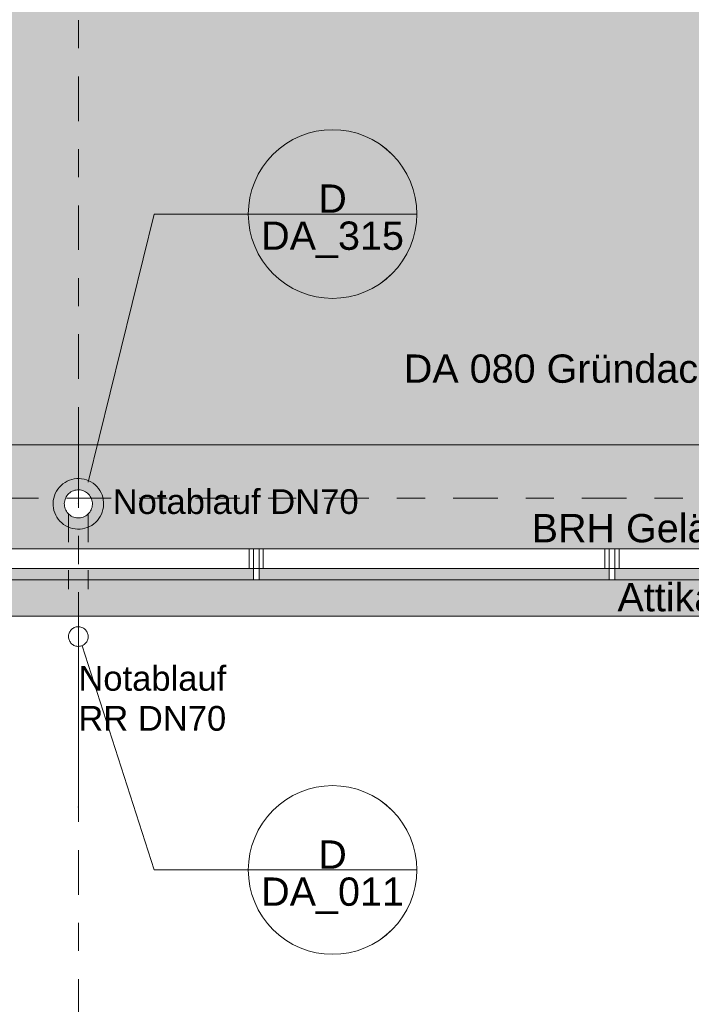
# Model space of a CAD drawing. Header units: metres. Extents: x -180 to 4, y -47 to 4.
# Tile 86 of 256: x -137.63 to -135.24, y -41.25 to -37.74. Entities that reach past the tile are written whole.
import ezdxf

# ---------------------------------------------------------------- set-up
doc = ezdxf.new("R2010")
doc.units = ezdxf.units.M
doc.header["$LTSCALE"] = 0.05
doc.header["$PDMODE"] = 1
doc.header["$PDSIZE"] = -2
doc.linetypes.add('Linienart-50', pattern=[2.116531, 1.058062, -1.058469])
doc.linetypes.add('Linienart-53', pattern=[5.291531, 3.175, -1.058062, 0.352704, -0.705764])
doc.layers.get('0').update_dxf_attribs({"lineweight": 25})
for name, color, linetype, lineweight, true_color in [('30 -36 Dächer- 3 Dachbeläge', 7, 'Continuous', 15, 0x9999ff), ('30 -36 Dächer- 3 Dachbeläge Gründach', 250, 'Continuous', 9, 0x333333), ('30 -36 Dächer- 4 Dachbekleidungen', 7, 'Continuous', 9, 0xccccff), ('40 -41 Abwasser_Wasser_Gas- 1 Abwasser + sanitäre Anlagen', 7, 'Continuous', 9, 0xff6633), ('70 -72 Beschriftung- 1 Beschriftung allgemein', 7, 'Continuous', 9, 0xff6633), ('70 -72 Beschriftung- 7 Detailverweise', 7, 'Continuous', 9, 0x00dd00), ('70 -76 Bemaßung- 2 Allgemein', 7, 'Continuous', 5, 0x6666cc)]:
    doc.layers.add(name, color=color, linetype=linetype, lineweight=lineweight, true_color=true_color)
for name, color, linetype, lineweight in [('40 -41 Abwasser_Wasser_Gas- 2 Wasser-1', 7, 'Continuous', 15), ('60- 61 allgemeine Ausstattung- 4 Terrassen', 7, 'Continuous', 9), ('70 -71 Achsen- 1 Gebäudeachsen', 7, 'Linienart-53', 18), ('Keine', 7, 'Continuous', 9)]:
    doc.layers.add(name, color=color, linetype=linetype, lineweight=lineweight)
doc.styles.add('Arial', font='arial.ttf')
doc.dimstyles.new('k+k_klein', dxfattribs={"dimtxt": 0.075516, "dimasz": 0.05302, "dimexe": 0.05, "dimexo": 0.15, "dimgap": 0.005, "dimtad": 1, "dimdec": 3, "dimtxsty": 'Arial', "dimblk": 'VW_SLASH-2', "dimblk1": 'VW_SLASH-2', "dimblk2": 'VW_SLASH-2', "dimcen": 0, "dimdle": 0.025, "dimadec": 3, "dimazin": 0, "dimtfac": 0.75, "dimtdec": 3, "dimtix": 1, "dimtmove": 0, "dimatfit": 0, "dimldrblk": 'VW_FILLEDARROW', "dimfxl": 0.1, "dimfxlon": 1, "dimfrac": 2, "dimtolj": 1, "dimarcsym": 0})

# ---------------------------------------------------------------- blocks, each defined once
blk = doc.blocks.new('Gruppe-62')
at = {"layer": '70 -72 Beschriftung- 1 Beschriftung allgemein', "insert": (-137.421, -40.0436), "char_height": 0.0881, "attachment_point": 1, "line_spacing_factor": 0.969685, "style": 'Arial'}
blk.add_mtext('Notablauf\\PRR DN70', dxfattribs=at)
at = {"color": 255}
blk.add_wipeout([(-137.3907, -39.9215), (-137.3891, -39.9246), (-137.3879, -39.9278), (-137.3869, -39.9311), (-137.3863, -39.9345), (-137.386, -39.9379), (-137.3861, -39.9413), (-137.3865, -39.9447), (-137.3872, -39.9481), (-137.3882, -39.9514), (-137.3896, -39.9545), (-137.3913, -39.9575), (-137.3932, -39.9603), (-137.3955, -39.963), (-137.3979, -39.9653), (-137.4006, -39.9675), (-137.4035, -39.9693), (-137.4066, -39.9709), (-137.4097, -39.9722), (-137.4131, -39.9731), (-137.4164, -39.9737), (-137.4199, -39.974), (-137.4233, -39.974), (-137.4267, -39.9736), (-137.4301, -39.9728), (-137.4333, -39.9718), (-137.4365, -39.9704), (-137.4395, -39.9688), (-137.4423, -39.9668), (-137.4449, -39.9646), (-137.4473, -39.9621), (-137.4494, -39.9594), (-137.4513, -39.9565), (-137.4529, -39.9535), (-137.4541, -39.9503), (-137.4551, -39.947), (-137.4557, -39.9436), (-137.456, -39.9402), (-137.4559, -39.9367), (-137.4555, -39.9333), (-137.4548, -39.93), (-137.4538, -39.9267), (-137.4524, -39.9236), (-137.4507, -39.9206), (-137.4488, -39.9177), (-137.4465, -39.9151), (-137.4441, -39.9127), (-137.4414, -39.9106), (-137.4385, -39.9087), (-137.4354, -39.9072), (-137.4323, -39.9059), (-137.4289, -39.9049), (-137.4256, -39.9043), (-137.4221, -39.9041), (-137.4187, -39.9041), (-137.4153, -39.9045), (-137.4119, -39.9052), (-137.4087, -39.9063), (-137.4055, -39.9076), (-137.4025, -39.9093), (-137.3997, -39.9113), (-137.3971, -39.9135), (-137.3947, -39.916), (-137.3926, -39.9186)], dxfattribs=at).dxf.layer = '40 -41 Abwasser_Wasser_Gas- 2 Wasser-1'
at = {"layer": '40 -41 Abwasser_Wasser_Gas- 2 Wasser-1'}
blk.add_line((-137.421, -39.939), (-137.421, -40.131), dxfattribs=at)
at = {"layer": '40 -41 Abwasser_Wasser_Gas- 2 Wasser-1', "flags": 128}
blk.add_lwpolyline([(-137.3907, -39.9215), (-137.3891, -39.9246), (-137.3879, -39.9278), (-137.3869, -39.9311), (-137.3863, -39.9345), (-137.386, -39.9379), (-137.3861, -39.9413), (-137.3865, -39.9447), (-137.3872, -39.9481), (-137.3882, -39.9514), (-137.3896, -39.9545), (-137.3913, -39.9575), (-137.3932, -39.9603), (-137.3955, -39.963), (-137.3979, -39.9653), (-137.4006, -39.9675), (-137.4035, -39.9693), (-137.4066, -39.9709), (-137.4097, -39.9722), (-137.4131, -39.9731), (-137.4164, -39.9737), (-137.4199, -39.974), (-137.4233, -39.974), (-137.4267, -39.9736), (-137.4301, -39.9728), (-137.4333, -39.9718), (-137.4365, -39.9704), (-137.4395, -39.9688), (-137.4423, -39.9668), (-137.4449, -39.9646), (-137.4473, -39.9621), (-137.4494, -39.9594), (-137.4513, -39.9565), (-137.4529, -39.9535), (-137.4541, -39.9503), (-137.4551, -39.947), (-137.4557, -39.9436), (-137.456, -39.9402), (-137.4559, -39.9367), (-137.4555, -39.9333), (-137.4548, -39.93), (-137.4538, -39.9267), (-137.4524, -39.9236), (-137.4507, -39.9206), (-137.4488, -39.9177), (-137.4465, -39.9151), (-137.4441, -39.9127), (-137.4414, -39.9106), (-137.4385, -39.9087), (-137.4354, -39.9072), (-137.4323, -39.9059), (-137.4289, -39.9049), (-137.4256, -39.9043), (-137.4221, -39.9041), (-137.4187, -39.9041), (-137.4153, -39.9045), (-137.4119, -39.9052), (-137.4087, -39.9063), (-137.4055, -39.9076), (-137.4025, -39.9093), (-137.3997, -39.9113), (-137.3971, -39.9135), (-137.3947, -39.916), (-137.3926, -39.9186)], close=True, dxfattribs=at)
blk = doc.blocks.new('Gruppe-66')
at = {"layer": '70 -72 Beschriftung- 1 Beschriftung allgemein', "linetype": 'Continuous', "lineweight": 0}
blk.add_hatch(color=30, dxfattribs=at).paths.add_polyline_path([(-137.4201, -40.5453), (-137.421, -40.5485), (-137.4219, -40.5453)])
at = {"layer": '70 -72 Beschriftung- 1 Beschriftung allgemein', "lineweight": 5, "flags": 128}
blk.add_lwpolyline([(-137.4201, -40.5453), (-137.421, -40.5485), (-137.4219, -40.5453)], close=True, dxfattribs=at)
at = {"layer": '40 -41 Abwasser_Wasser_Gas- 2 Wasser-1', "color": 7}
blk.add_blockref('Gruppe-62', (0, 0), dxfattribs=at)
at = {"layer": '70 -72 Beschriftung- 1 Beschriftung allgemein'}
blk.add_line((-137.421, -39.939), (-137.421, -40.5485), dxfattribs=at)
blk = doc.blocks.new('Gruppe-67')
at = {"layer": '70 -72 Beschriftung- 1 Beschriftung allgemein', "color": 7}
blk.add_blockref('Gruppe-66', (0, 0), dxfattribs=at)
blk = doc.blocks.new('Gruppe-815')
at = {"layer": '70 -72 Beschriftung- 1 Beschriftung allgemein', "insert": (-137.2988, -39.4148), "char_height": 0.088103, "attachment_point": 1, "line_spacing_factor": 0.969685, "style": 'Arial'}
blk.add_mtext('Notablauf DN70', dxfattribs=at)
at = {"color": 255}
blk.add_wipeout([(-137.3777, -39.492), (-137.3804, -39.4962), (-137.3834, -39.5), (-137.3868, -39.5035), (-137.3906, -39.5067), (-137.3946, -39.5095), (-137.3989, -39.5119), (-137.4034, -39.5138), (-137.4081, -39.5153), (-137.4129, -39.5164), (-137.4177, -39.5169), (-137.4226, -39.517), (-137.4275, -39.5166), (-137.4324, -39.5157), (-137.4371, -39.5144), (-137.4416, -39.5126), (-137.446, -39.5103), (-137.4501, -39.5077), (-137.454, -39.5046), (-137.4575, -39.5012), (-137.4607, -39.4975), (-137.4635, -39.4934), (-137.4658, -39.4892), (-137.4678, -39.4847), (-137.4693, -39.48), (-137.4703, -39.4752), (-137.4709, -39.4703), (-137.471, -39.4654), (-137.4706, -39.4605), (-137.4697, -39.4557), (-137.4683, -39.451), (-137.4665, -39.4464), (-137.4643, -39.442), (-137.4616, -39.4379), (-137.4586, -39.4341), (-137.4552, -39.4305), (-137.4514, -39.4274), (-137.4474, -39.4246), (-137.4431, -39.4222), (-137.4386, -39.4202), (-137.4339, -39.4187), (-137.4291, -39.4177), (-137.4243, -39.4171), (-137.4194, -39.4171), (-137.4145, -39.4175), (-137.4096, -39.4183), (-137.4049, -39.4197), (-137.4004, -39.4215), (-137.396, -39.4237), (-137.3919, -39.4264), (-137.388, -39.4294), (-137.3845, -39.4329), (-137.3813, -39.4366), (-137.3785, -39.4406), (-137.3762, -39.4449), (-137.3742, -39.4494), (-137.3727, -39.4541), (-137.3717, -39.4589), (-137.3711, -39.4638), (-137.371, -39.4687), (-137.3714, -39.4736), (-137.3723, -39.4784), (-137.3737, -39.4831), (-137.3755, -39.4877)], dxfattribs=at).dxf.layer = '40 -41 Abwasser_Wasser_Gas- 2 Wasser-1'
at = {"layer": '40 -41 Abwasser_Wasser_Gas- 1 Abwasser + sanitäre Anlagen', "linetype": 'Continuous', "lineweight": 0}
blk.add_hatch(color=30, dxfattribs=at).paths.add_polyline_path([(-137.4202, -39.464), (-137.421, -39.467), (-137.4218, -39.464)])
at = {"layer": '40 -41 Abwasser_Wasser_Gas- 1 Abwasser + sanitäre Anlagen', "linetype": 'Linienart-50'}
for p, q in [((-137.421, -39.2126), (-137.421, -39.467)), ((-137.456, -39.5027), (-137.456, -39.7704)), ((-137.386, -39.5027), (-137.386, -39.7704))]:
    blk.add_line(p, q, dxfattribs=at)
at = {"layer": '40 -41 Abwasser_Wasser_Gas- 1 Abwasser + sanitäre Anlagen', "lineweight": 5, "flags": 128}
blk.add_lwpolyline([(-137.4202, -39.464), (-137.421, -39.467), (-137.4218, -39.464)], close=True, dxfattribs=at)
at = {"layer": '40 -41 Abwasser_Wasser_Gas- 2 Wasser-1'}
blk.add_line((-137.421, -39.467), (-137.421, -39.275), dxfattribs=at)
at = {"layer": '40 -41 Abwasser_Wasser_Gas- 2 Wasser-1', "flags": 128}
for points in [[(-137.3431, -39.512), (-137.3478, -39.5195), (-137.3533, -39.5264), (-137.3595, -39.5327), (-137.3662, -39.5384), (-137.3735, -39.5435), (-137.3812, -39.5478), (-137.3893, -39.5513), (-137.3977, -39.554), (-137.4063, -39.5558), (-137.4151, -39.5568), (-137.4239, -39.557), (-137.4327, -39.5563), (-137.4414, -39.5547), (-137.4499, -39.5523), (-137.4581, -39.549), (-137.466, -39.545), (-137.4734, -39.5402), (-137.4803, -39.5347), (-137.4867, -39.5286), (-137.4924, -39.5218), (-137.4974, -39.5146), (-137.5017, -39.5068), (-137.5052, -39.4987), (-137.5079, -39.4903), (-137.5098, -39.4817), (-137.5108, -39.4729), (-137.511, -39.4641), (-137.5102, -39.4553), (-137.5086, -39.4466), (-137.5062, -39.4381), (-137.503, -39.4299), (-137.4989, -39.422), (-137.4942, -39.4146), (-137.4887, -39.4077), (-137.4825, -39.4014), (-137.4758, -39.3956), (-137.4685, -39.3906), (-137.4608, -39.3863), (-137.4527, -39.3828), (-137.4443, -39.3801), (-137.4357, -39.3782), (-137.4269, -39.3772), (-137.4181, -39.3771), (-137.4093, -39.3778), (-137.4006, -39.3794), (-137.3921, -39.3818), (-137.3839, -39.3851), (-137.376, -39.3891), (-137.3686, -39.3939), (-137.3617, -39.3994), (-137.3553, -39.4055), (-137.3496, -39.4123), (-137.3446, -39.4195), (-137.3403, -39.4272), (-137.3368, -39.4353), (-137.3341, -39.4437), (-137.3322, -39.4524), (-137.3312, -39.4612), (-137.331, -39.47), (-137.3318, -39.4788), (-137.3334, -39.4875), (-137.3358, -39.496), (-137.339, -39.5042)], [(-137.3777, -39.492), (-137.3804, -39.4962), (-137.3834, -39.5), (-137.3868, -39.5035), (-137.3906, -39.5067), (-137.3946, -39.5095), (-137.3989, -39.5119), (-137.4034, -39.5138), (-137.4081, -39.5153), (-137.4129, -39.5164), (-137.4177, -39.5169), (-137.4226, -39.517), (-137.4275, -39.5166), (-137.4324, -39.5157), (-137.4371, -39.5144), (-137.4416, -39.5126), (-137.446, -39.5103), (-137.4501, -39.5077), (-137.454, -39.5046), (-137.4575, -39.5012), (-137.4607, -39.4975), (-137.4635, -39.4934), (-137.4658, -39.4892), (-137.4678, -39.4847), (-137.4693, -39.48), (-137.4703, -39.4752), (-137.4709, -39.4703), (-137.471, -39.4654), (-137.4706, -39.4605), (-137.4697, -39.4557), (-137.4683, -39.451), (-137.4665, -39.4464), (-137.4643, -39.442), (-137.4616, -39.4379), (-137.4586, -39.4341), (-137.4552, -39.4305), (-137.4514, -39.4274), (-137.4474, -39.4246), (-137.4431, -39.4222), (-137.4386, -39.4202), (-137.4339, -39.4187), (-137.4291, -39.4177), (-137.4243, -39.4171), (-137.4194, -39.4171), (-137.4145, -39.4175), (-137.4096, -39.4183), (-137.4049, -39.4197), (-137.4004, -39.4215), (-137.396, -39.4237), (-137.3919, -39.4264), (-137.388, -39.4294), (-137.3845, -39.4329), (-137.3813, -39.4366), (-137.3785, -39.4406), (-137.3762, -39.4449), (-137.3742, -39.4494), (-137.3727, -39.4541), (-137.3717, -39.4589), (-137.3711, -39.4638), (-137.371, -39.4687), (-137.3714, -39.4736), (-137.3723, -39.4784), (-137.3737, -39.4831), (-137.3755, -39.4877)]]:
    blk.add_lwpolyline(points, close=True, dxfattribs=at)
blk = doc.blocks.new('Gruppe-823')
at = {"layer": '70 -72 Beschriftung- 1 Beschriftung allgemein', "insert": (-137.421, -40.0436), "char_height": 0.0881, "attachment_point": 1, "line_spacing_factor": 0.969685, "style": 'Arial'}
blk.add_mtext('Notablauf\\PRR DN70', dxfattribs=at)
at = {"color": 255}
blk.add_wipeout([(-137.3907, -39.9215), (-137.3891, -39.9246), (-137.3879, -39.9278), (-137.3869, -39.9311), (-137.3863, -39.9345), (-137.386, -39.9379), (-137.3861, -39.9413), (-137.3865, -39.9447), (-137.3872, -39.9481), (-137.3882, -39.9514), (-137.3896, -39.9545), (-137.3913, -39.9575), (-137.3932, -39.9603), (-137.3955, -39.963), (-137.3979, -39.9653), (-137.4006, -39.9675), (-137.4035, -39.9693), (-137.4066, -39.9709), (-137.4097, -39.9722), (-137.4131, -39.9731), (-137.4164, -39.9737), (-137.4199, -39.974), (-137.4233, -39.974), (-137.4267, -39.9736), (-137.4301, -39.9728), (-137.4333, -39.9718), (-137.4365, -39.9704), (-137.4395, -39.9688), (-137.4423, -39.9668), (-137.4449, -39.9646), (-137.4473, -39.9621), (-137.4494, -39.9594), (-137.4513, -39.9565), (-137.4529, -39.9535), (-137.4541, -39.9503), (-137.4551, -39.947), (-137.4557, -39.9436), (-137.456, -39.9402), (-137.4559, -39.9367), (-137.4555, -39.9333), (-137.4548, -39.93), (-137.4538, -39.9267), (-137.4524, -39.9236), (-137.4507, -39.9206), (-137.4488, -39.9177), (-137.4465, -39.9151), (-137.4441, -39.9127), (-137.4414, -39.9106), (-137.4385, -39.9087), (-137.4354, -39.9072), (-137.4323, -39.9059), (-137.4289, -39.9049), (-137.4256, -39.9043), (-137.4221, -39.9041), (-137.4187, -39.9041), (-137.4153, -39.9045), (-137.4119, -39.9052), (-137.4087, -39.9063), (-137.4055, -39.9076), (-137.4025, -39.9093), (-137.3997, -39.9113), (-137.3971, -39.9135), (-137.3947, -39.916), (-137.3926, -39.9186)], dxfattribs=at).dxf.layer = '40 -41 Abwasser_Wasser_Gas- 2 Wasser-1'
at = {"layer": '40 -41 Abwasser_Wasser_Gas- 2 Wasser-1'}
blk.add_line((-137.421, -39.939), (-137.421, -40.131), dxfattribs=at)
at = {"layer": '40 -41 Abwasser_Wasser_Gas- 2 Wasser-1', "flags": 128}
blk.add_lwpolyline([(-137.3907, -39.9215), (-137.3891, -39.9246), (-137.3879, -39.9278), (-137.3869, -39.9311), (-137.3863, -39.9345), (-137.386, -39.9379), (-137.3861, -39.9413), (-137.3865, -39.9447), (-137.3872, -39.9481), (-137.3882, -39.9514), (-137.3896, -39.9545), (-137.3913, -39.9575), (-137.3932, -39.9603), (-137.3955, -39.963), (-137.3979, -39.9653), (-137.4006, -39.9675), (-137.4035, -39.9693), (-137.4066, -39.9709), (-137.4097, -39.9722), (-137.4131, -39.9731), (-137.4164, -39.9737), (-137.4199, -39.974), (-137.4233, -39.974), (-137.4267, -39.9736), (-137.4301, -39.9728), (-137.4333, -39.9718), (-137.4365, -39.9704), (-137.4395, -39.9688), (-137.4423, -39.9668), (-137.4449, -39.9646), (-137.4473, -39.9621), (-137.4494, -39.9594), (-137.4513, -39.9565), (-137.4529, -39.9535), (-137.4541, -39.9503), (-137.4551, -39.947), (-137.4557, -39.9436), (-137.456, -39.9402), (-137.4559, -39.9367), (-137.4555, -39.9333), (-137.4548, -39.93), (-137.4538, -39.9267), (-137.4524, -39.9236), (-137.4507, -39.9206), (-137.4488, -39.9177), (-137.4465, -39.9151), (-137.4441, -39.9127), (-137.4414, -39.9106), (-137.4385, -39.9087), (-137.4354, -39.9072), (-137.4323, -39.9059), (-137.4289, -39.9049), (-137.4256, -39.9043), (-137.4221, -39.9041), (-137.4187, -39.9041), (-137.4153, -39.9045), (-137.4119, -39.9052), (-137.4087, -39.9063), (-137.4055, -39.9076), (-137.4025, -39.9093), (-137.3997, -39.9113), (-137.3971, -39.9135), (-137.3947, -39.916), (-137.3926, -39.9186)], close=True, dxfattribs=at)
blk = doc.blocks.new('Gruppe-887')
at = {"layer": '70 -72 Beschriftung- 7 Detailverweise'}
blk.add_line((0.935, 0), (0.335, 0), dxfattribs=at)
at = {"layer": '70 -72 Beschriftung- 7 Detailverweise', "flags": 128}
blk.add_lwpolyline([(0.935, 0), (0.9336, -0.0294), (0.9292, -0.0585), (0.9221, -0.0871), (0.9122, -0.1148), (0.8996, -0.1414), (0.8844, -0.1667), (0.8669, -0.1903), (0.8471, -0.2121), (0.8253, -0.2319), (0.8017, -0.2494), (0.7764, -0.2646), (0.7498, -0.2772), (0.7221, -0.2871), (0.6935, -0.2942), (0.6644, -0.2986), (0.635, -0.3), (0.6056, -0.2986), (0.5765, -0.2942), (0.5479, -0.2871), (0.5202, -0.2772), (0.4936, -0.2646), (0.4683, -0.2494), (0.4447, -0.2319), (0.4229, -0.2121), (0.4031, -0.1903), (0.3856, -0.1667), (0.3704, -0.1414), (0.3578, -0.1148), (0.3479, -0.0871), (0.3408, -0.0585), (0.3364, -0.0294), (0.335, 0), (0.3364, 0.0294), (0.3408, 0.0585), (0.3479, 0.0871), (0.3578, 0.1148), (0.3704, 0.1414), (0.3856, 0.1667), (0.4031, 0.1903), (0.4229, 0.2121), (0.4447, 0.2319), (0.4683, 0.2494), (0.4936, 0.2646), (0.5202, 0.2772), (0.5479, 0.2871), (0.5765, 0.2942), (0.6056, 0.2986), (0.635, 0.3), (0.6644, 0.2986), (0.6935, 0.2942), (0.7221, 0.2871), (0.7498, 0.2772), (0.7764, 0.2646), (0.8017, 0.2494), (0.8253, 0.2319), (0.8471, 0.2121), (0.8669, 0.1903), (0.8844, 0.1667), (0.8996, 0.1414), (0.9122, 0.1148), (0.9221, 0.0871), (0.9292, 0.0585), (0.9336, 0.0294)], close=True, dxfattribs=at)
at = {"layer": '70 -72 Beschriftung- 7 Detailverweise'}
blk.add_point((0.635, 0), dxfattribs=at)
at = {"layer": '70 -72 Beschriftung- 7 Detailverweise', "line_spacing_factor": 0.96878, "style": 'Arial'}
for s, insert, char_height, attachment_point in [('D', (0.635, 0.0046), 0.1007, 8), ('DA_011', (0.635, -0.0267), 0.10069, 2)]:
    blk.add_mtext(s, dxfattribs=dict(at, insert=insert, char_height=char_height, attachment_point=attachment_point))
blk = doc.blocks.new('Referenzmarkierung-87')
at = {"layer": '70 -72 Beschriftung- 7 Detailverweise', "transparency": 33554687}
for q in [(-0.2566, 0.7972), (0.635, 0)]:
    blk.add_line((0, 0), q, dxfattribs=at)
at = {"layer": '70 -72 Beschriftung- 7 Detailverweise', "color": 7, "transparency": 33554687}
blk.add_blockref('Gruppe-887', (0, 0), dxfattribs=at)
blk = doc.blocks.new('Gruppe-888')
at = {"layer": '70 -72 Beschriftung- 7 Detailverweise'}
blk.add_line((0.935, 0), (0.335, 0), dxfattribs=at)
at = {"layer": '70 -72 Beschriftung- 7 Detailverweise', "flags": 128}
blk.add_lwpolyline([(0.935, 0), (0.9336, -0.0294), (0.9292, -0.0585), (0.9221, -0.0871), (0.9122, -0.1148), (0.8996, -0.1414), (0.8844, -0.1667), (0.8669, -0.1903), (0.8471, -0.2121), (0.8253, -0.2319), (0.8017, -0.2494), (0.7764, -0.2646), (0.7498, -0.2772), (0.7221, -0.2871), (0.6935, -0.2942), (0.6644, -0.2986), (0.635, -0.3), (0.6056, -0.2986), (0.5765, -0.2942), (0.5479, -0.2871), (0.5202, -0.2772), (0.4936, -0.2646), (0.4683, -0.2494), (0.4447, -0.2319), (0.4229, -0.2121), (0.4031, -0.1903), (0.3856, -0.1667), (0.3704, -0.1414), (0.3578, -0.1148), (0.3479, -0.0871), (0.3408, -0.0585), (0.3364, -0.0294), (0.335, 0), (0.3364, 0.0294), (0.3408, 0.0585), (0.3479, 0.0871), (0.3578, 0.1148), (0.3704, 0.1414), (0.3856, 0.1667), (0.4031, 0.1903), (0.4229, 0.2121), (0.4447, 0.2319), (0.4683, 0.2494), (0.4936, 0.2646), (0.5202, 0.2772), (0.5479, 0.2871), (0.5765, 0.2942), (0.6056, 0.2986), (0.635, 0.3), (0.6644, 0.2986), (0.6935, 0.2942), (0.7221, 0.2871), (0.7498, 0.2772), (0.7764, 0.2646), (0.8017, 0.2494), (0.8253, 0.2319), (0.8471, 0.2121), (0.8669, 0.1903), (0.8844, 0.1667), (0.8996, 0.1414), (0.9122, 0.1148), (0.9221, 0.0871), (0.9292, 0.0585), (0.9336, 0.0294)], close=True, dxfattribs=at)
at = {"layer": '70 -72 Beschriftung- 7 Detailverweise'}
blk.add_point((0.635, 0), dxfattribs=at)
at = {"layer": '70 -72 Beschriftung- 7 Detailverweise', "line_spacing_factor": 0.96878, "style": 'Arial'}
for s, insert, char_height, attachment_point in [('D', (0.635, 0.0046), 0.1007, 8), ('DA_315', (0.635, -0.0267), 0.10069, 2)]:
    blk.add_mtext(s, dxfattribs=dict(at, insert=insert, char_height=char_height, attachment_point=attachment_point))
blk = doc.blocks.new('Referenzmarkierung-88')
at = {"layer": '70 -72 Beschriftung- 7 Detailverweise', "transparency": 33554687}
for q in [(-0.2346, -0.954), (0.635, 0)]:
    blk.add_line((0, 0), q, dxfattribs=at)
at = {"layer": '70 -72 Beschriftung- 7 Detailverweise', "color": 7, "transparency": 33554687}
blk.add_blockref('Gruppe-888', (0, 0), dxfattribs=at)
blk = doc.blocks.new('VW_SLASH-2')
at = {"color": 0, "linetype": 'ByBlock', "lineweight": -2, "transparency": 16777216}
blk.add_line((0.472, 0), (-1, 0), dxfattribs=at)
at = {"color": 0, "lineweight": 5, "transparency": 16777216, "flags": 128}
blk.add_lwpolyline([(0.5, 0.5), (-0.5, -0.5)], dxfattribs=at)
blk = doc.blocks.new('*D1028')
at = {"layer": '70 -76 Bemaßung- 2 Allgemein', "color": 0, "lineweight": -2}
for p, q in [((-134.1574, -39.257), (-134.3074, -39.257)), ((-134.2574, -39.394), (-134.2574, -39.3101)), ((-134.1895, -39.447), (-134.2074, -39.447))]:
    blk.add_line(p, q, dxfattribs=at)
at = {"layer": 'Defpoints', "color": 0}
for p in [(-134.2574, -39.257), (-133.8375, -39.257), (-134.3395, -39.447)]:
    blk.add_point(p, dxfattribs=at)
at = {"layer": '70 -76 Bemaßung- 2 Allgemein', "color": 0, "lineweight": -2, "xscale": 0.05302001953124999, "yscale": 0.05302001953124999, "zscale": 0.05302001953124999}
for p, rotation in [((-134.2574, -39.257), 90), ((-134.2574, -39.447), 270)]:
    blk.add_blockref('VW_SLASH-2', p, dxfattribs=dict(at, rotation=rotation))
at = {"layer": '70 -76 Bemaßung- 2 Allgemein', "color": 0, "insert": (-134.3138, -39.352), "char_height": 0.10069, "attachment_point": 5, "rotation": 90, "style": 'Arial'}
blk.add_mtext('\\A1;19', dxfattribs=at)
blk = doc.blocks.new('VW_FILLEDARROW')
at = {"linetype": 'Continuous', "lineweight": 0, "transparency": 16777216}
blk.add_hatch(color=0, dxfattribs=at).paths.add_polyline_path([(-2.829, 0.758), (0, 0), (-2.829, -0.758)])
at = {"color": 0, "lineweight": 5, "transparency": 16777216, "flags": 128}
blk.add_lwpolyline([(-2.829, 0.758), (0, 0), (-2.829, -0.758)], close=True, dxfattribs=at)
blk = doc.blocks.new('*D1029')
at = {"layer": '70 -76 Bemaßung- 2 Allgemein', "color": 0, "lineweight": -2}
for p, q in [((-134.1895, -39.447), (-134.2074, -39.447)), ((-134.2574, -39.574), (-134.2574, -39.5001)), ((-134.1574, -39.627), (-134.3074, -39.627))]:
    blk.add_line(p, q, dxfattribs=at)
at = {"layer": 'Defpoints', "color": 0}
for p in [(-134.3395, -39.447), (-134.2574, -39.447), (-133.7874, -39.627)]:
    blk.add_point(p, dxfattribs=at)
at = {"layer": '70 -76 Bemaßung- 2 Allgemein', "color": 0, "lineweight": -2, "xscale": 0.05302001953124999, "yscale": 0.05302001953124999, "zscale": 0.05302001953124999}
for p, rotation in [((-134.2574, -39.447), 90), ((-134.2574, -39.627), 270)]:
    blk.add_blockref('VW_SLASH-2', p, dxfattribs=dict(at, rotation=rotation))
at = {"layer": '70 -76 Bemaßung- 2 Allgemein', "color": 0, "insert": (-134.3138, -39.537), "char_height": 0.10069, "attachment_point": 5, "rotation": 90, "style": 'Arial'}
blk.add_mtext('\\A1;18', dxfattribs=at)
blk = doc.blocks.new('*D1030')
at = {"layer": '70 -76 Bemaßung- 2 Allgemein', "color": 0, "lineweight": -2}
for p, q in [((-134.1574, -39.627), (-134.3074, -39.627)), ((-134.2574, -39.644), (-134.2574, -39.6801)), ((-134.1574, -39.697), (-134.3074, -39.697))]:
    blk.add_line(p, q, dxfattribs=at)
at = {"layer": 'Defpoints', "color": 0}
for p in [(-134.2574, -39.627), (-133.7874, -39.627), (-133.7874, -39.697)]:
    blk.add_point(p, dxfattribs=at)
at = {"layer": '70 -76 Bemaßung- 2 Allgemein', "color": 0, "lineweight": -2, "xscale": 0.05302001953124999, "yscale": 0.05302001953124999, "zscale": 0.05302001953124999}
for p, rotation in [((-134.2574, -39.627), 90), ((-134.2574, -39.697), 270)]:
    blk.add_blockref('VW_SLASH-2', p, dxfattribs=dict(at, rotation=rotation))
at = {"layer": '70 -76 Bemaßung- 2 Allgemein', "color": 0, "insert": (-134.3452, -39.6629), "char_height": 0.10069, "attachment_point": 5, "rotation": 90, "style": 'Arial'}
blk.add_mtext('\\A1;7', dxfattribs=at)
blk = doc.blocks.new('*D1031')
at = {"layer": '70 -76 Bemaßung- 2 Allgemein', "color": 0, "lineweight": -2}
for p, q in [((-134.2574, -39.684), (-134.2574, -39.7501)), ((-134.1574, -39.697), (-134.3074, -39.697)), ((-134.1574, -39.737), (-134.3074, -39.737))]:
    blk.add_line(p, q, dxfattribs=at)
at = {"layer": 'Defpoints', "color": 0}
for p in [(-134.2574, -39.697), (-133.7874, -39.697), (-133.9774, -39.737)]:
    blk.add_point(p, dxfattribs=at)
at = {"layer": '70 -76 Bemaßung- 2 Allgemein', "color": 0, "lineweight": -2, "xscale": 0.05302001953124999, "yscale": 0.05302001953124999, "zscale": 0.05302001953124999}
for p, rotation in [((-134.2574, -39.697), 90), ((-134.2574, -39.737), 270)]:
    blk.add_blockref('VW_SLASH-2', p, dxfattribs=dict(at, rotation=rotation))
at = {"layer": '70 -76 Bemaßung- 2 Allgemein', "color": 0, "insert": (-134.5122, -39.722), "char_height": 0.10069, "attachment_point": 5, "rotation": 90, "style": 'Arial'}
blk.add_mtext('\\A1;4', dxfattribs=at)
blk = doc.blocks.new('*D1032')
at = {"layer": '70 -76 Bemaßung- 2 Allgemein', "color": 0, "lineweight": -2}
for p, q in [((-134.1574, -39.737), (-134.3074, -39.737)), ((-134.2574, -39.814), (-134.2574, -39.7901)), ((-134.1574, -39.867), (-134.3074, -39.867))]:
    blk.add_line(p, q, dxfattribs=at)
at = {"layer": 'Defpoints', "color": 0}
for p in [(-134.2574, -39.737), (-133.9774, -39.737), (-133.9199, -39.867)]:
    blk.add_point(p, dxfattribs=at)
at = {"layer": '70 -76 Bemaßung- 2 Allgemein', "color": 0, "lineweight": -2, "xscale": 0.05302001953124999, "yscale": 0.05302001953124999, "zscale": 0.05302001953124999}
for p, rotation in [((-134.2574, -39.737), 90), ((-134.2574, -39.867), 270)]:
    blk.add_blockref('VW_SLASH-2', p, dxfattribs=dict(at, rotation=rotation))
at = {"layer": '70 -76 Bemaßung- 2 Allgemein', "color": 0, "insert": (-134.3404, -39.8032), "char_height": 0.10069, "attachment_point": 5, "rotation": 90, "style": 'Arial'}
blk.add_mtext('\\A1;13', dxfattribs=at)
blk = doc.blocks.new('Gruppe-1078')
at = {"color": 255}
blk.add_wipeout([(-136.7977, -39.697), (-136.7977, -39.627), (-136.7777, -39.627), (-136.7777, -39.697)], dxfattribs=at).dxf.layer = '30 -36 Dächer- 4 Dachbekleidungen'
at = {"layer": '30 -36 Dächer- 4 Dachbekleidungen', "flags": 128}
for points in [[(-136.8127, -39.697), (-136.8127, -39.627), (-136.7977, -39.627)], [(-136.7977, -39.697), (-136.7977, -39.627), (-136.7777, -39.627), (-136.7777, -39.697)], [(-136.7627, -39.697), (-136.7627, -39.627), (-136.7777, -39.627)]]:
    blk.add_lwpolyline(points, dxfattribs=at)
at = {"color": 255}
blk.add_wipeout([(-136.7777, -39.737), (-136.7777, -39.697), (-136.7977, -39.697), (-136.7977, -39.737)], dxfattribs=at).dxf.layer = '30 -36 Dächer- 4 Dachbekleidungen'
at = {"layer": '30 -36 Dächer- 4 Dachbekleidungen', "flags": 128}
blk.add_lwpolyline([(-136.7777, -39.737), (-136.7777, -39.697), (-136.7977, -39.697), (-136.7977, -39.737)], close=True, dxfattribs=at)
blk = doc.blocks.new('Gruppe-1079')
at = {"color": 255}
blk.add_wipeout([(-135.531, -39.697), (-135.531, -39.627), (-135.511, -39.627), (-135.511, -39.697)], dxfattribs=at).dxf.layer = '30 -36 Dächer- 4 Dachbekleidungen'
at = {"layer": '30 -36 Dächer- 4 Dachbekleidungen', "flags": 128}
for points in [[(-135.546, -39.697), (-135.546, -39.627), (-135.531, -39.627)], [(-135.531, -39.697), (-135.531, -39.627), (-135.511, -39.627), (-135.511, -39.697)], [(-135.496, -39.697), (-135.496, -39.627), (-135.511, -39.627)]]:
    blk.add_lwpolyline(points, dxfattribs=at)
at = {"color": 255}
blk.add_wipeout([(-135.511, -39.737), (-135.511, -39.697), (-135.531, -39.697), (-135.531, -39.737)], dxfattribs=at).dxf.layer = '30 -36 Dächer- 4 Dachbekleidungen'
at = {"layer": '30 -36 Dächer- 4 Dachbekleidungen', "flags": 128}
blk.add_lwpolyline([(-135.511, -39.737), (-135.511, -39.697), (-135.531, -39.697), (-135.531, -39.737)], close=True, dxfattribs=at)
blk = doc.blocks.new('_Achsen (3D)')
at = {"layer": '70 -71 Achsen- 1 Gebäudeachsen', "transparency": 33554687}
for p, q in [((-137.421, 3.8), (-137.421, -46.172)), ((-179.668, -39.447), (3.826, -39.447))]:
    blk.add_line(p, q, dxfattribs=at)
blk = doc.blocks.new('Gruppe-907')
at = {"layer": '70 -72 Beschriftung- 1 Beschriftung allgemein', "char_height": 0.1006886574, "attachment_point": 7, "line_spacing_factor": 0.970891, "style": 'Arial'}
for s, insert in [('DA 080 Gründach Sporthalle', (-136.26218465, -39.0665439)), ('Kiesstreifen', (-135.19523857, -39.42905341)), ('BRH Geländer 1,10m', (-135.80715323, -39.62245587)), ('Attikaabdeckung', (-135.50150436, -39.87971076))]:
    blk.add_mtext(s, dxfattribs=dict(at, insert=insert))
at = {"layer": '70 -76 Bemaßung- 2 Allgemein'}
for base, p1, p2, text, picture, middle in [((-134.25742312, -39.25704198), (-134.33951883, -39.44704198), (-133.83746518, -39.25704198), '19', '*D1028', (-134.31382468, -39.35204198)), ((-134.25742312, -39.44704198), (-133.78742312, -39.62704198), (-134.33951883, -39.44704198), '18', '*D1029', (-134.31382468, -39.53704198))]:
    dim = blk.add_linear_dim(base=base, p1=p1, p2=p2, angle=270, text=text, dimstyle='k+k_klein', override={"dimtxt": 0.100689, "dimgap": 0.005, "dimdec": 8, "dimpost": '<>', "dimtxsty": 'Arial', "dimtmove": 2}, dxfattribs=at)
    dim.commit()
    dim.dimension.update_dxf_attribs({"geometry": picture, "text_midpoint": middle})
for base, p1, p2, angle, text, override, picture, middle, dimtype in [((-134.25742312, -39.62704198), (-133.78742312, -39.69704198), (-133.78742312, -39.62704198), 90, '7', {"dimtxt": 0.100689, "dimgap": 0.006861, "dimdec": 8, "dimpost": '<>', "dimtxsty": 'Arial', "dimtmove": 2}, '*D1030', (-134.34524673, -39.66289123), 161), ((-134.25742312, -39.69704198), (-133.9774341, -39.73704198), (-133.78742312, -39.69704198), 270, '4', {"dimtxt": 0.100689, "dimgap": 0.173861, "dimdec": 8, "dimpost": '<>', "dimtxsty": 'Arial', "dimtmove": 2}, '*D1031', (-134.51224673, -39.72204198), 160), ((-134.25742312, -39.73704198), (-133.91991037, -39.86704198), (-133.9774341, -39.73704198), 270, '13', {"dimtxt": 0.100689, "dimgap": 0.002, "dimdec": 8, "dimpost": '<>', "dimtxsty": 'Arial', "dimtmove": 2}, '*D1032', (-134.34038562, -39.80315798), 160)]:
    dim = blk.add_linear_dim(base=base, p1=p1, p2=p2, angle=angle, text=text, dimstyle='k+k_klein', override=override, dxfattribs=at)
    dim.commit()
    dim.dimension.update_dxf_attribs({"geometry": picture, "text_midpoint": middle, "dimtype": dimtype})
blk = doc.blocks.new('Gruppe-1384')
at = {"layer": '30 -36 Dächer- 3 Dachbeläge Gründach', "linetype": 'Continuous', "lineweight": 0, "true_color": 0xe7eedf, "transparency": 33554687}
blk.add_hatch(color=254, dxfattribs=at).paths.add_polyline_path([(-100.01799996, -31.79404198), (-100.01799996, -31.61704198), (-100.31099996, -31.61704198), (-100.31099996, -12.39704198), (-159.47099996, -12.39704198), (-159.47099996, -39.25704198), (-99.61099996, -39.25704198), (-99.61099996, -31.79404198)])
at = {"layer": '30 -36 Dächer- 3 Dachbeläge Gründach', "flags": 128}
blk.add_lwpolyline([(-100.01799996, -31.79404198), (-100.01799996, -31.61704198), (-100.31099996, -31.61704198), (-100.31099996, -12.39704198), (-159.47099996, -12.39704198), (-159.47099996, -39.25704198), (-99.61099996, -39.25704198), (-99.61099996, -31.79404198)], close=True, dxfattribs=at)
at = {"layer": '70 -72 Beschriftung- 7 Detailverweise', "transparency": 33554687}
blk.add_line((-137.15099811, -40.76956659), (-136.51599811, -40.76956659), dxfattribs=at)
at = {"layer": '70 -72 Beschriftung- 7 Detailverweise'}
blk.add_line((-136.21599811, -40.76956659), (-136.81599811, -40.76956659), dxfattribs=at)
at = {"layer": '70 -72 Beschriftung- 7 Detailverweise', "flags": 128}
blk.add_lwpolyline([(-136.21599811, -40.76956659), (-136.21744269, -40.79897173), (-136.22176252, -40.82809368), (-136.22891601, -40.85665199), (-136.23883425, -40.88437162), (-136.25142173, -40.91098561), (-136.26655722, -40.93623766), (-136.28409497, -40.95988457), (-136.30386607, -40.98169862), (-136.32568012, -41.00146972), (-136.34932704, -41.01900747), (-136.37457909, -41.03414297), (-136.40119308, -41.04673045), (-136.4289127, -41.05664869), (-136.45747101, -41.06380217), (-136.48659296, -41.06812201), (-136.51599811, -41.06956659), (-136.54540325, -41.06812201), (-136.5745252, -41.06380217), (-136.60308351, -41.05664869), (-136.63080314, -41.04673045), (-136.65741713, -41.03414297), (-136.68266918, -41.01900747), (-136.70631609, -41.00146972), (-136.72813014, -40.98169862), (-136.74790124, -40.95988457), (-136.76543899, -40.93623766), (-136.78057449, -40.91098561), (-136.79316197, -40.88437162), (-136.80308021, -40.85665199), (-136.81023369, -40.82809368), (-136.81455352, -40.79897173), (-136.81599811, -40.76956659), (-136.81455352, -40.74016145), (-136.81023369, -40.71103949), (-136.80308021, -40.68248118), (-136.79316197, -40.65476156), (-136.78057449, -40.62814757), (-136.76543899, -40.60289552), (-136.74790124, -40.5792486), (-136.72813014, -40.55743455), (-136.70631609, -40.53766345), (-136.68266918, -40.5201257), (-136.65741713, -40.50499021), (-136.63080314, -40.49240273), (-136.60308351, -40.48248449), (-136.5745252, -40.475331), (-136.54540325, -40.47101117), (-136.51599811, -40.46956659), (-136.48659296, -40.47101117), (-136.45747101, -40.475331), (-136.4289127, -40.48248449), (-136.40119308, -40.49240273), (-136.37457909, -40.50499021), (-136.34932704, -40.5201257), (-136.32568012, -40.53766345), (-136.30386607, -40.55743455), (-136.28409497, -40.5792486), (-136.26655722, -40.60289552), (-136.25142173, -40.62814757), (-136.23883425, -40.65476156), (-136.22891601, -40.68248118), (-136.22176252, -40.71103949), (-136.21744269, -40.74016145)], close=True, dxfattribs=at)
at = {"layer": '70 -72 Beschriftung- 7 Detailverweise'}
blk.add_point((-136.51599811, -40.76956659), dxfattribs=at)
at = {"layer": '40 -41 Abwasser_Wasser_Gas- 2 Wasser-1', "color": 7}
blk.add_blockref('Gruppe-823', (0, 0), dxfattribs=at)
at = {"layer": '70 -72 Beschriftung- 7 Detailverweise', "line_spacing_factor": 0.96878, "style": 'Arial'}
for s, insert, char_height, attachment_point in [('D', (-136.51599811, -40.76498048), 0.10068866, 8), ('DA_011', (-136.51599811, -40.79623071), 0.100688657, 2)]:
    blk.add_mtext(s, dxfattribs=dict(at, insert=insert, char_height=char_height, attachment_point=attachment_point))
at = {"layer": '70 -72 Beschriftung- 7 Detailverweise', "transparency": 33554687}
blk.add_line((-137.15099811, -40.76956659), (-137.40762678, -39.9723514), dxfattribs=at)
at = {"layer": '70 -72 Beschriftung- 7 Detailverweise'}
blk.add_blockref('Referenzmarkierung-87', (-137.15099811, -40.76956659), dxfattribs=at)
at = {"color": 255, "linetype": 'Continuous', "lineweight": 9, "transparency": 33554687}
blk.add_wipeout([(-129.83124836, -12.23704198), (-129.83124836, -12.71704198), (-159.47099996, -12.71704198), (-159.47099996, -39.25704198), (-129.83124836, -39.25704198), (-129.83124836, -39.73704198), (-160.51099996, -39.73704198), (-160.51099996, -31.61704198), (-159.93099996, -31.61704198), (-159.93099996, -12.23704198)], dxfattribs=at).dxf.layer = '30 -36 Dächer- 3 Dachbeläge'
at = {"layer": '30 -36 Dächer- 3 Dachbeläge', "linetype": 'Continuous', "lineweight": 9, "transparency": 33554687}
h = blk.add_hatch(dxfattribs=at)
h.set_pattern_fill('{914A209A-ED12-11EE-87B6-5CE', style=0, pattern_type=2)
h.set_pattern_definition([(-22, (-91.4235, -34.937042), (-0.018555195, 0.04226461), [0.000625, -0.061875]), (14, (-91.415251, -34.959718), (-0.0371103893, -0.0278327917), [0.000625, -0.030625]), (-3.77456, (-91.474014, -34.97415), (-0.01958604, 0.065974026), [0.00028186, -0.093671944]), (-68, (-91.30392, -34.91024), (0.1926424, 0.04407994), [0.00028125, -0.09346875]), (96, (-91.437934, -35.001983), (-0.036105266, -0.06319548), [0.0005625, -0.0931875]), (132, (-91.4101, -34.97828), (0.040202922, 0.004123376), [0.0003125, -0.0621875]), (-17, (-91.442055, -34.96178), (0.0930531, 0.028928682), [0.000625, -0.061875]), (-145, (-91.4369, -34.956625), (0.06266964, -0.040092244), [0.000625, -0.061875]), (-137, (-91.45133, -34.953533), (0.049444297, -0.02123569), [0.000625, -0.061875])])
h.paths.add_polyline_path([(-100.01799996, -31.12704198), (-99.83999996, -31.12704198), (-99.83999996, -31.61604198), (-99.35099996, -31.61604198), (-99.35099996, -31.79404198), (-99.13099996, -31.79404198), (-99.13099996, -39.73704198), (-160.51099996, -39.73704198), (-160.51099996, -31.61704198), (-159.93099996, -31.61704198), (-159.93099996, -12.23704198), (-100.01799996, -12.23704198)])
h.paths.add_polyline_path([(-159.47099996, -39.25704198), (-100.31099996, -39.25704198), (-100.31099996, -12.71704198), (-159.47099996, -12.71704198)])
at = {"layer": '30 -36 Dächer- 3 Dachbeläge', "linetype": 'Continuous', "lineweight": 0}
blk.add_hatch(color=254, dxfattribs=at).paths.add_polyline_path([(-160.64099996, -31.58704198), (-160.64099996, -39.86704198), (-99.00099996, -39.86704198), (-99.00099996, -31.79404198), (-99.13099996, -31.79404198), (-99.13099996, -39.73704198), (-160.51099996, -39.73704198), (-160.51099996, -31.58704198)])
at = {"layer": '30 -36 Dächer- 3 Dachbeläge', "color": 161, "linetype": 'Continuous', "lineweight": 9, "true_color": 0x9999ff, "transparency": 33554687, "flags": 128}
for points in [[(-100.01799996, -31.12704198), (-99.83999996, -31.12704198), (-99.83999996, -31.61604198), (-99.35099996, -31.61604198), (-99.35099996, -31.79404198), (-99.13099996, -31.79404198), (-99.13099996, -39.73704198), (-160.51099996, -39.73704198), (-160.51099996, -31.61704198), (-159.93099996, -31.61704198), (-159.93099996, -12.23704198), (-100.01799996, -12.23704198)], [(-159.47099996, -39.25704198), (-100.31099996, -39.25704198), (-100.31099996, -12.71704198), (-159.47099996, -12.71704198)]]:
    blk.add_lwpolyline(points, close=True, dxfattribs=at)
at = {"layer": '30 -36 Dächer- 3 Dachbeläge', "flags": 128}
blk.add_lwpolyline([(-160.64099996, -31.58704198), (-160.64099996, -39.86704198), (-99.00099996, -39.86704198), (-99.00099996, -31.79404198), (-99.13099996, -31.79404198), (-99.13099996, -39.73704198), (-160.51099996, -39.73704198), (-160.51099996, -31.58704198)], dxfattribs=at)
at = {"color": 255}
blk.add_wipeout([(-160.47099996, -39.69704198), (-99.17099996, -39.69704198), (-99.17099996, -31.79404198), (-99.24099996, -31.79404198), (-99.24099996, -39.62704198), (-160.47099996, -39.62704198)], dxfattribs=at).dxf.layer = '30 -36 Dächer- 4 Dachbekleidungen'
at = {"layer": '30 -36 Dächer- 4 Dachbekleidungen', "flags": 128}
blk.add_lwpolyline([(-160.47099996, -39.69704198), (-99.17099996, -39.69704198), (-99.17099996, -31.79404198), (-99.24099996, -31.79404198), (-99.24099996, -39.62704198), (-160.47099996, -39.62704198)], close=True, dxfattribs=at)
at = {"layer": '70 -72 Beschriftung- 7 Detailverweise', "transparency": 33554687}
blk.add_line((-137.15099811, -38.43575908), (-136.51599811, -38.43575908), dxfattribs=at)
at = {"layer": '70 -72 Beschriftung- 7 Detailverweise'}
blk.add_line((-136.21599811, -38.43575908), (-136.81599811, -38.43575908), dxfattribs=at)
at = {"layer": '70 -72 Beschriftung- 7 Detailverweise', "flags": 128}
blk.add_lwpolyline([(-136.21599811, -38.43575908), (-136.21744269, -38.46516422), (-136.22176252, -38.49428618), (-136.22891601, -38.52284448), (-136.23883425, -38.55056411), (-136.25142173, -38.5771781), (-136.26655722, -38.60243015), (-136.28409497, -38.62607707), (-136.30386607, -38.64789112), (-136.32568012, -38.66766222), (-136.34932704, -38.68519997), (-136.37457909, -38.70033546), (-136.40119308, -38.71292294), (-136.4289127, -38.72284118), (-136.45747101, -38.72999467), (-136.48659296, -38.7343145), (-136.51599811, -38.73575908), (-136.54540325, -38.7343145), (-136.5745252, -38.72999467), (-136.60308351, -38.72284118), (-136.63080314, -38.71292294), (-136.65741713, -38.70033546), (-136.68266918, -38.68519997), (-136.70631609, -38.66766222), (-136.72813014, -38.64789112), (-136.74790124, -38.62607707), (-136.76543899, -38.60243015), (-136.78057449, -38.5771781), (-136.79316197, -38.55056411), (-136.80308021, -38.52284448), (-136.81023369, -38.49428618), (-136.81455352, -38.46516422), (-136.81599811, -38.43575908), (-136.81455352, -38.40635394), (-136.81023369, -38.37723198), (-136.80308021, -38.34867368), (-136.79316197, -38.32095405), (-136.78057449, -38.29434006), (-136.76543899, -38.26908801), (-136.74790124, -38.2454411), (-136.72813014, -38.22362705), (-136.70631609, -38.20385595), (-136.68266918, -38.1863182), (-136.65741713, -38.1711827), (-136.63080314, -38.15859522), (-136.60308351, -38.14867698), (-136.5745252, -38.1415235), (-136.54540325, -38.13720366), (-136.51599811, -38.13575908), (-136.48659296, -38.13720366), (-136.45747101, -38.1415235), (-136.4289127, -38.14867698), (-136.40119308, -38.15859522), (-136.37457909, -38.1711827), (-136.34932704, -38.1863182), (-136.32568012, -38.20385595), (-136.30386607, -38.22362705), (-136.28409497, -38.2454411), (-136.26655722, -38.26908801), (-136.25142173, -38.29434006), (-136.23883425, -38.32095405), (-136.22891601, -38.34867368), (-136.22176252, -38.37723198), (-136.21744269, -38.40635394)], close=True, dxfattribs=at)
at = {"layer": '70 -72 Beschriftung- 7 Detailverweise'}
blk.add_point((-136.51599811, -38.43575908), dxfattribs=at)
at = {"layer": '70 -72 Beschriftung- 1 Beschriftung allgemein', "color": 7}
blk.add_blockref('Gruppe-907', (0, 0), dxfattribs=at)
at = {"layer": '70 -72 Beschriftung- 7 Detailverweise', "line_spacing_factor": 0.96878, "style": 'Arial'}
for s, insert, char_height, attachment_point in [('D', (-136.51599811, -38.43117297), 0.10068866, 8), ('DA_315', (-136.51599811, -38.4624232), 0.100688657, 2)]:
    blk.add_mtext(s, dxfattribs=dict(at, insert=insert, char_height=char_height, attachment_point=attachment_point))
at = {"layer": '40 -41 Abwasser_Wasser_Gas- 2 Wasser-1', "color": 7}
blk.add_blockref('Gruppe-815', (0, 0), dxfattribs=at)
at = {"layer": '70 -72 Beschriftung- 1 Beschriftung allgemein', "color": 7}
blk.add_blockref('Gruppe-1079', (0, 0), dxfattribs=at)
at = {"layer": '70 -72 Beschriftung- 7 Detailverweise', "transparency": 33554687}
blk.add_line((-137.15099811, -38.43575908), (-137.38560811, -39.38978038), dxfattribs=at)
at = {"layer": '70 -72 Beschriftung- 1 Beschriftung allgemein', "color": 7}
blk.add_blockref('Gruppe-1078', (0, 0), dxfattribs=at)
at = {"layer": '70 -72 Beschriftung- 7 Detailverweise'}
blk.add_blockref('Referenzmarkierung-88', (-137.15099811, -38.43575908), dxfattribs=at)
blk = doc.blocks.new('_Dach_2D (2D)')
at = {"layer": '70 -72 Beschriftung- 1 Beschriftung allgemein', "color": 7}
blk.add_blockref('Gruppe-67', (0, 0), dxfattribs=at)
at = {"layer": '60- 61 allgemeine Ausstattung- 4 Terrassen', "color": 7}
blk.add_blockref('Gruppe-1384', (0, 0), dxfattribs=at)

msp = doc.modelspace()

# ---------------------------------------------------------------- block references
at = {"layer": 'Keine', "color": 1}
msp.add_blockref('_Dach_2D (2D)', (0, 0), dxfattribs=at)

# ---------------------------------------------------------------- next in the draw order: block references
msp.add_blockref('_Achsen (3D)', (0, 0), dxfattribs=at)

doc.saveas('drawing.dxf')
